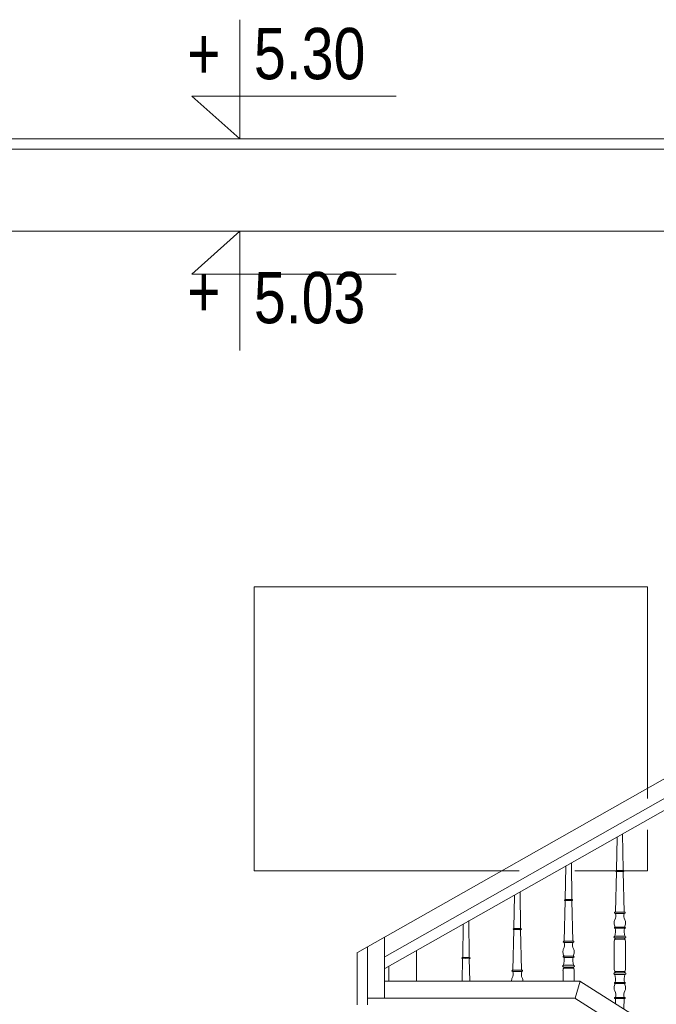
# Model space of a CAD drawing. Header units: millimetres. Extents: x -573548 to 674770, y -246895 to -89040.
# Tile 12 of 199: x 81299 to 83161, y -239222 to -236344. Entities that reach past the tile are written whole.
import ezdxf

# ---------------------------------------------------------------- set-up
doc = ezdxf.new("R2010")
doc.units = ezdxf.units.MM
for name, color, linetype, lineweight in [('A-WIDOK_Nr_pióra__8', 8, 'Continuous', 9), ('AO-RZEDNE_Nr_pióra__2', 8, 'Continuous', 9), ('AO-RZEDNE_Nr_pióra__61', 8, 'Continuous', 9), ('balustrada drewniana_Nr_pióra__1', 8, 'Continuous', 9), ('balustrada_z tyłu_Nr_pióra__1', 8, 'Continuous', 9), ('SCHODY_Nr_pióra__1', 8, 'Continuous', 9), ('SCIANY_KONSTR_Nr_pióra__21', 8, 'Continuous', 9)]:
    doc.layers.add(name, color=color, linetype=linetype, lineweight=lineweight)
doc.styles.add('STYL_AUTOMATYCZNY_5', font='arial.ttf', dxfattribs={"width": 0.8})

# ---------------------------------------------------------------- blocks, each defined once
blk = doc.blocks.new('A$C685D2BB2')
at = {"layer": 'A-WIDOK_Nr_pióra__8'}
for p, q in [((3824.4, 8062.7), (3824.4, 8892.7)), ((4974.4, 8892.7), (3824.4, 8892.7)), ((4974.4, 8274.9), (4974.4, 8892.7)), ((4974.4, 8062.7), (4974.4, 8183)), ((4599.1, 8062.7), (3824.4, 8062.7)), ((4974.4, 8062.7), (4761.7, 8062.7))]:
    blk.add_line(p, q, dxfattribs=at)
at = {"layer": 'AO-RZEDNE_Nr_pióra__2'}
for points in [[(3782.4, 10550.7), (3782.4, 10202.3), (3642, 10327.4), (4239.7, 10327.4)], [(3782.4, 9583.9), (3782.4, 9932.3), (3642, 9807.2), (4239.7, 9807.2)]]:
    blk.add_lwpolyline(points, dxfattribs=at)
at = {"layer": 'balustrada drewniana_Nr_pióra__1'}
for p, q in [((6790, 9330.7), (4125.8, 7824.2)), ((6837.2, 9300), (4205.8, 7812)), ((6865.6, 9281.5), (4205.8, 7777.6)), ((4205.3, 7690.9), (4205.3, 7869.2)), ((4155.3, 7670.9), (4155.3, 7840.9)), ((4125.3, 7670.9), (4125.3, 7823.9)), ((4776.7, 7740.9), (4205.3, 7740.9)), ((4762.7, 7690.9), (4777.2, 7740.9)), ((7693.1, 5896.1), (4776.7, 7740.9)), ((4762.2, 7690.9), (4155.3, 7690.9)), ((7666.2, 5854), (4762.2, 7690.9))]:
    blk.add_line(p, q, dxfattribs=at)
at = {"layer": 'balustrada_z tyłu_Nr_pióra__1'}
for p, q in [((4879.3, 7863.3), (4893.4, 7863.3)), ((4907.5, 7863.3), (4893.4, 7863.3)), ((4298.3, 7829.9), (4298.3, 7740.9)), ((4877.1, 7815.9), (4877.1, 7854.4)), ((4909.8, 7815.9), (4909.8, 7854.4)), ((4877.1, 7815.9), (4877.1, 7777.4)), ((4909.8, 7815.9), (4909.8, 7777.4)), ((4218.1, 7740.9), (4218.1, 7784.5)), ((4727.2, 7770.4), (4727.2, 7740.9)), ((4729.3, 7778.5), (4743.4, 7778.5)), ((4757.5, 7778.5), (4743.4, 7778.5)), ((4759.8, 7770.4), (4759.8, 7740.9)), ((4879.3, 7768.5), (4893.4, 7768.5)), ((4907.5, 7768.5), (4893.4, 7768.5))]:
    blk.add_line(p, q, dxfattribs=at)
for points in [[(4885.1, 8160.8), (4883.8, 8065.5), (4883.7, 8064.1)], [(4901.6, 8171.3), (4903.1, 8065.5), (4903.1, 8064.1)], [(4735.1, 8076), (4733.8, 7980.7), (4733.7, 7979.3)], [(4751.6, 8086.4), (4753.1, 7980.7), (4753.1, 7979.3)], [(4883.7, 8060.8), (4880.7, 7942.1)], [(4884.1, 8064.1), (4893.4, 8064.3)], [(4893.4, 8060.9), (4884.1, 8060.8)], [(4902.7, 8064.1), (4893.4, 8064.3)], [(4893.4, 8060.9), (4902.8, 8060.8)], [(4903.2, 8060.8), (4906.1, 7942.1)], [(4601.6, 8001.6), (4603.1, 7895.9), (4603.1, 7894.5)], [(4585.1, 7991.2), (4583.8, 7895.9), (4583.7, 7894.5)], [(4733.7, 7976), (4730.7, 7857.2)], [(4734.1, 7979.3), (4743.4, 7979.4)], [(4743.4, 7976.1), (4734.1, 7976)], [(4752.7, 7979.3), (4743.4, 7979.4)], [(4743.4, 7976.1), (4752.8, 7976)], [(4753.2, 7976), (4756.1, 7857.2)], [(4451.6, 7918), (4453.1, 7812.3), (4453.2, 7809.6)], [(4880.6, 7942.1), (4893.4, 7942.1)], [(4893.4, 7938.7), (4880.6, 7938.7)], [(4906.2, 7942.1), (4893.4, 7942.1)], [(4893.4, 7938.7), (4906.2, 7938.7)], [(4435.1, 7906.3), (4433.8, 7811.1), (4433.7, 7809.7)], [(4583.7, 7891.2), (4580.7, 7772.4)], [(4584.1, 7894.5), (4593.4, 7894.6)], [(4593.4, 7891.3), (4584.1, 7891.2)], [(4602.7, 7894.5), (4593.4, 7894.6)], [(4593.4, 7891.3), (4602.8, 7891.2)], [(4603.2, 7891.2), (4606.1, 7772.4)], [(4880.2, 7898.4), (4893.4, 7898.4)], [(4893.4, 7895.1), (4880.2, 7895.1)], [(4906.7, 7898.4), (4893.4, 7898.4)], [(4893.4, 7895.1), (4906.7, 7895.1)], [(4730.6, 7857.2), (4743.4, 7857.2)], [(4756.2, 7857.2), (4743.4, 7857.2)], [(4879.5, 7871.9), (4893.4, 7871.9)], [(4893.4, 7866.8), (4879.5, 7866.8)], [(4907.4, 7871.9), (4893.4, 7871.9)], [(4893.4, 7866.8), (4907.3, 7866.8)], [(4743.4, 7853.9), (4730.6, 7853.9)], [(4743.4, 7853.9), (4756.2, 7853.9)], [(4433.7, 7806.4), (4432.1, 7740.9)], [(4434.1, 7809.7), (4443.4, 7809.8)], [(4443.4, 7806.5), (4434.1, 7806.3)], [(4452.7, 7809.7), (4443.4, 7809.8)], [(4443.4, 7806.5), (4452.8, 7806.3)], [(4453.2, 7806.3), (4454.8, 7740.9)], [(4730.2, 7813.6), (4743.4, 7813.6)], [(4743.4, 7810.2), (4730.2, 7810.2)], [(4756.7, 7813.6), (4743.4, 7813.6)], [(4743.4, 7810.2), (4756.7, 7810.2)], [(4580.6, 7772.4), (4593.4, 7772.4)], [(4606.2, 7772.4), (4593.4, 7772.4)], [(4729.5, 7787.1), (4743.4, 7787.1)], [(4743.4, 7781.9), (4729.5, 7781.9)], [(4757.4, 7787.1), (4743.4, 7787.1)], [(4743.4, 7781.9), (4757.3, 7781.9)], [(4593.4, 7769.1), (4580.6, 7769.1)], [(4593.4, 7769.1), (4606.2, 7769.1)], [(4893.4, 7765.1), (4879.5, 7765.1)], [(4879.5, 7759.9), (4893.4, 7759.9)], [(4893.4, 7765.1), (4907.3, 7765.1)], [(4907.4, 7759.9), (4893.4, 7759.9)], [(4893.4, 7736.8), (4880.2, 7736.8)], [(4880.2, 7733.4), (4893.4, 7733.4)], [(4893.4, 7736.8), (4906.7, 7736.8)], [(4906.7, 7733.4), (4893.4, 7733.4)], [(4893.4, 7693.1), (4880.6, 7693.1)], [(4880.6, 7689.8), (4893.4, 7689.8)], [(4881.1, 7674.9), (4880.7, 7689.8)], [(4893.4, 7693.1), (4906.2, 7693.1)], [(4906.2, 7689.8), (4893.4, 7689.8)], [(4905.4, 7659.5), (4906.1, 7689.8)]]:
    blk.add_lwpolyline(points, dxfattribs=at)
for centre, radius, start, end in [((4893.2, 7911.8), 16.3, 151.329, 184.6255), ((4853.6, 7931.3), 27.9, 335.2899, 15.4845), ((4933.2, 7931.3), 27.9, 164.5155, 204.7101), ((4893.6, 7911.8), 16.3, 355.3745, 28.671), ((4902.7, 7910.7), 25.7, 180.5357, 208.6884), ((4817.4, 7887.8), 63.2, 345.3582, 6.5823), ((4969.4, 7887.8), 63.2, 173.4177, 194.6418), ((4884.1, 7910.7), 25.7, 331.3116, 359.4643), ((4910.9, 7853.5), 33.9, 166.8073, 181.4489), ((4881.6, 7860.3), 3.77, 127.9411, 165.9891), ((4877.5, 7864.7), 2.29, 322.9251, 69.0836), ((4909.4, 7864.7), 2.29, 110.9164, 217.0749), ((4905.2, 7860.3), 3.77, 14.0109, 52.0589), ((4875.9, 7853.5), 33.9, 358.5511, 13.1927), ((4743.2, 7827), 16.3, 151.329, 184.6255), ((4703.6, 7846.4), 27.9, 335.2899, 15.4845), ((4783.2, 7846.4), 27.9, 164.5155, 204.7101), ((4743.6, 7827), 16.3, 355.3745, 28.671), ((4752.7, 7825.9), 25.7, 180.5357, 208.6884), ((4667.4, 7803), 63.2, 345.3582, 6.5823), ((4819.4, 7803), 63.2, 173.4177, 194.6418), ((4734.1, 7825.9), 25.7, 331.3116, 359.4643), ((4760.9, 7768.7), 33.9, 166.8073, 177.1237), ((4731.6, 7775.5), 3.77, 127.9411, 165.9891), ((4727.5, 7779.9), 2.29, 322.9251, 69.0836), ((4759.4, 7779.9), 2.29, 110.9164, 217.0749), ((4755.2, 7775.5), 3.77, 14.0109, 52.0589), ((4725.9, 7768.7), 33.9, 2.8763, 13.1927), ((4910.9, 7778.3), 33.9, 178.5511, 193.1927), ((4881.6, 7771.5), 3.77, 194.0109, 232.0589), ((4905.2, 7771.5), 3.77, 307.9411, 345.9891), ((4875.9, 7778.3), 33.9, 346.8073, 1.4489), ((4593.2, 7742.2), 16.3, 151.329, 184.6255), ((4553.6, 7761.6), 27.9, 335.2899, 15.4845), ((4633.2, 7761.6), 27.9, 164.5155, 204.7101), ((4593.6, 7742.2), 16.3, 355.3745, 28.671), ((4877.5, 7767.1), 2.29, 290.9164, 37.0749), ((4817.4, 7744), 63.2, 353.4177, 14.6418), ((4969.4, 7744), 63.2, 165.3582, 186.5823), ((4909.4, 7767.1), 2.29, 142.9251, 249.0836), ((4902.7, 7721.1), 25.7, 151.3116, 179.4643), ((4893.2, 7720), 16.3, 175.3745, 208.671), ((4884.1, 7721.1), 25.7, 0.5357, 28.6884), ((4893.6, 7720), 16.3, 331.329, 4.6255), ((4853.6, 7700.6), 27.9, 344.5155, 24.7101), ((4933.2, 7700.6), 27.9, 155.2899, 195.4845)]:
    blk.add_arc(centre, radius, start, end, dxfattribs=at)
for centre, major_axis, ratio, start_param, end_param in [((4884.2, 8062.5), (2.73, 0.01), 0.610734, 1.599557, 4.672028), ((4885.4, 8062.3), (2.73, 0.04), 0.610071, 4.712389, 4.742644), ((4901.5, 8062.3), (-2.73, 0.04), 0.610071, 1.540542, 1.570796), ((4902.7, 8062.5), (-2.73, 0.01), 0.610734, 1.611157, 4.683628), ((4734.2, 7977.6), (2.73, 0.01), 0.610734, 1.599557, 4.672028), ((4735.4, 7977.5), (2.73, 0.04), 0.610071, 4.712389, 4.742644), ((4751.5, 7977.5), (-2.73, 0.04), 0.610071, 1.540542, 1.570796), ((4752.7, 7977.6), (-2.73, 0.01), 0.610734, 1.611157, 4.683628), ((4880.5, 7940.4), (2.73, 0.04), 0.610071, 1.522601, 4.742644), ((4906.3, 7940.4), (-2.73, 0.05), 0.609492, 1.582385, 4.763176), ((4584.2, 7892.8), (2.73, 0.01), 0.610734, 1.599557, 4.672028), ((4585.4, 7892.7), (2.73, 0.04), 0.610071, 4.712389, 4.742644), ((4601.5, 7892.7), (-2.73, 0.04), 0.610071, 1.540542, 1.570796), ((4602.7, 7892.8), (-2.73, 0.01), 0.610734, 1.611157, 4.683628), ((4880.1, 7896.7), (2.73, 0.04), 0.610071, 1.522601, 4.742644), ((4906.8, 7896.7), (-2.73, 0.04), 0.610071, 1.540542, 4.760584), ((4730.5, 7855.6), (2.73, 0.04), 0.610071, 1.522601, 4.742644), ((4756.3, 7855.6), (-2.73, 0.05), 0.609492, 1.582385, 4.763176), ((4879.5, 7869.3), (-3.53, 0.02), 0.726701, 4.717038, 7.875756), ((4907.4, 7869.3), (3.53, 0.02), 0.726701, 4.690614, 7.849333), ((4434.2, 7808), (2.73, 0.01), 0.610734, 1.599557, 4.672028), ((4452.7, 7808), (-2.73, 0.01), 0.610734, 1.611157, 4.683628), ((4730.1, 7811.9), (2.73, 0.04), 0.610071, 1.522601, 4.742644), ((4756.8, 7811.9), (-2.73, 0.04), 0.610071, 1.540542, 4.760584), ((4580.5, 7770.8), (2.73, 0.04), 0.610071, 1.522601, 4.742644), ((4580.5, 7770.8), (2.73, 0.04), 0.610071, 1.522601, 3.327215), ((4606.3, 7770.8), (-2.73, 0.05), 0.609492, 2.96304, 4.763176), ((4606.3, 7770.8), (-2.73, 0.05), 0.609492, 1.582385, 4.763176), ((4729.5, 7784.5), (-3.53, 0.02), 0.726701, 4.717038, 7.875756), ((4757.4, 7784.5), (3.53, 0.02), 0.726701, 4.690614, 7.849333), ((4879.5, 7762.5), (3.53, 0.02), 0.726701, 1.549022, 4.70774), ((4907.4, 7762.5), (-3.53, 0.02), 0.726701, 1.575445, 4.734164), ((4880.1, 7735.1), (-2.73, 0.04), 0.610071, 4.682134, 7.902177), ((4906.8, 7735.1), (2.73, 0.04), 0.610071, 4.664194, 7.884236), ((4880.5, 7691.4), (-2.73, 0.04), 0.610071, 4.682134, 7.902177), ((4906.3, 7691.4), (2.73, 0.05), 0.609492, 4.661602, 7.842393)]:
    blk.add_ellipse(centre, major_axis=major_axis, ratio=ratio, start_param=start_param, end_param=end_param, dxfattribs=at)
at = {"layer": 'SCHODY_Nr_pióra__1'}
blk.add_line((2864.4, 10202.3), (6024.4, 10202.3), dxfattribs=at)
blk.add_line((2864.4, 10202.3), (6024.4, 10202.3), dxfattribs=at)
at = {"layer": 'SCIANY_KONSTR_Nr_pióra__21'}
for p, q in [((5964.4, 10172.3), (2864.4, 10172.3)), ((5964.4, 10172.3), (2864.4, 10172.3)), ((2864.4, 9932.3), (5865.6, 9932.3)), ((2864.4, 9932.3), (5865.6, 9932.3))]:
    blk.add_line(p, q, dxfattribs=at)
at = {"layer": 'AO-RZEDNE_Nr_pióra__61', "char_height": 150, "attachment_point": 7, "style": 'STYL_AUTOMATYCZNY_5'}
for s, insert in [('\\A1;{\\pql;\\fArial|b0|i0|c238|p0;\\W0.800000;+}', (3628, 10377.1)), ('\\A1;{\\pql;\\fArial|b0|i0|c238|p0;\\W0.800000;5.30}', (3823.1, 10374.5)), ('\\A1;{\\pql;\\fArial|b0|i0|c238|p0;\\W0.800000;5.03}', (3823.1, 9661.3)), ('\\A1;{\\pql;\\fArial|b0|i0|c238|p0;\\W0.800000;+}', (3628, 9681.7))]:
    blk.add_mtext(s, dxfattribs=dict(at, insert=insert))

msp = doc.modelspace()

# ---------------------------------------------------------------- block references
at = {"color": 150}
msp.add_blockref('A$C685D2BB2', (78160.5, -246894.6), dxfattribs=at)

doc.saveas('drawing.dxf')
